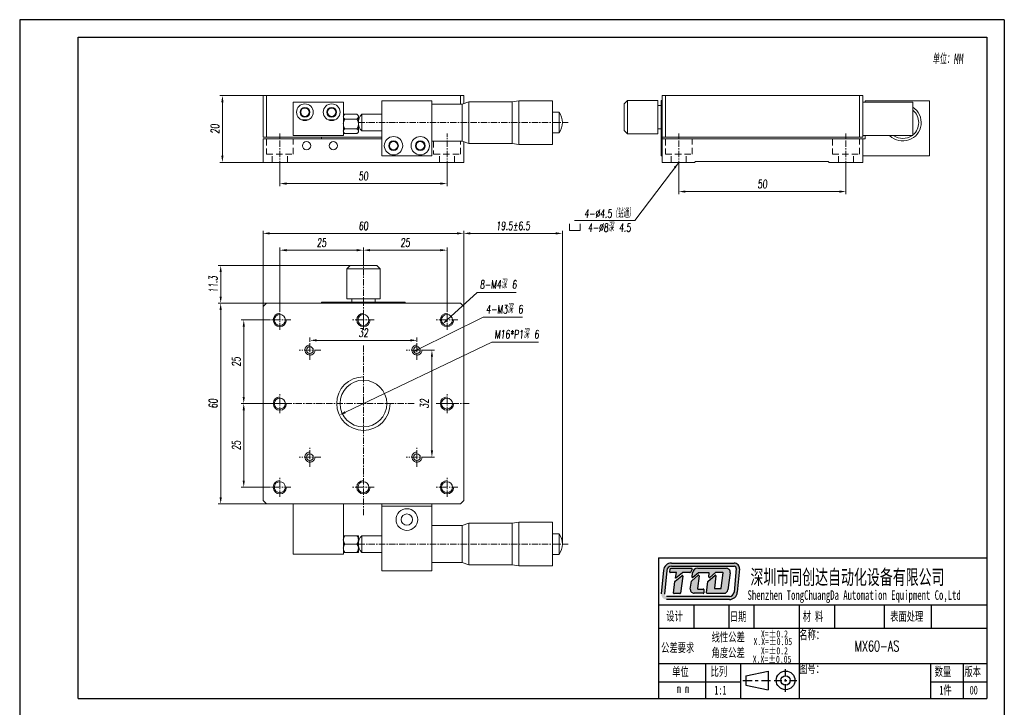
# Model space of a CAD drawing. Header units: millimetres. Extents: x 14195 to 14489, y 235 to 651.
# Tile 4 of 4: x 14195 to 14489, y 445 to 651. Entities that reach past the tile are written whole.
import ezdxf

# ---------------------------------------------------------------- set-up
doc = ezdxf.new("R2010")
doc.units = ezdxf.units.MM
doc.header["$LTSCALE"] = 0.3
doc.linetypes.add('CENTERX2', pattern=[20.32, 12.7, -2.54, 2.54, -2.54])
doc.linetypes.add('DASHED', pattern=[19.05, 12.7, -6.35])
for name, color, linetype, lineweight in [('中心线', 5, 'CENTERX2', 13), ('剖面线', 50, 'Continuous', 13), ('外框', 7, 'Continuous', 30), ('文字', 3, 'Continuous', 13), ('标注', 1, 'Continuous', 18), ('虚线', 6, 'DASHED', 13), ('螺纹线', 3, 'Continuous', 13), ('轮廓线', 7, 'Continuous', 20)]:
    doc.layers.add(name, color=color, linetype=linetype, lineweight=lineweight)
doc.styles.add('SLDTEXTSTYLE2', font='txt')
doc.styles.get("Standard").update_dxf_attribs({"font": 'txt.shx', "width": 0.67, "oblique": 5, "bigfont": 'gbcbig.shx'})
doc.dimstyles.new('1', dxfattribs={"dimtxt": 2.5, "dimasz": 2, "dimexe": 0.8, "dimexo": 0, "dimgap": 1, "dimtad": 1, "dimdec": 1, "dimdsep": 46, "dimtxsty": 'Standard', "dimcen": 0, "dimclrd": 256, "dimclre": 256, "dimclrt": 256, "dimadec": 0, "dimazin": 0, "dimtfac": 1, "dimtdec": 1, "dimtmove": 0, "dimatfit": 3, "dimfxl": 0, "dimtzin": 0, "dimlwd": -1, "dimlwe": -1, "dimarcsym": 0})
doc.dimstyles.new('1$3', dxfattribs={"dimtxt": 2.5, "dimasz": 2, "dimexe": 0.8, "dimexo": 0, "dimgap": 1, "dimtad": 1, "dimtih": 1, "dimtoh": 1, "dimdec": 1, "dimdsep": 46, "dimtxsty": 'Standard', "dimcen": 0, "dimclrd": 256, "dimclre": 256, "dimclrt": 256, "dimadec": 0, "dimazin": 0, "dimtfac": 1, "dimtdec": 1, "dimtmove": 0, "dimatfit": 3, "dimfxl": 0, "dimtzin": 0, "dimlwd": -1, "dimlwe": -1, "dimarcsym": 0})

# ---------------------------------------------------------------- blocks, each defined once
blk = doc.blocks.new('Y')
at = {"lineweight": 30}
for p, q in [((-4136.76, 2009.27), (-3862.74, 2009.27)), ((-4154.44, 2003.97), (-3857.44, 2003.97)), ((-4154.44, 2003.97), (-3857.44, 2003.97))]:
    blk.add_line(p, q, dxfattribs=at)
for points in [[(-3857.44, 2213.99), (-4154.44, 2213.99), (-4154.44, 2003.97)], [(-4136.76, 2009.27), (-4136.76, 2208.69), (-3862.74, 2208.69)]]:
    blk.add_lwpolyline(points, dxfattribs=at)
blk = doc.blocks.new('W')
at = {"lineweight": 30}
for p, q in [((-3857.44, 2213.99), (-3857.44, 2003.97)), ((-3857.44, 2213.99), (-3857.44, 2003.97)), ((-3862.74, 2208.69), (-3862.74, 2009.27))]:
    blk.add_line(p, q, dxfattribs=at)
blk.add_blockref('Y', (0, 0))
blk = doc.blocks.new('2')
at = {"layer": '标注', "ltscale": 0.3}
for p, q in [((-5.625, 6.75), (-5.625, 0)), ((-5.625, 0), (3.375, 0)), ((-5.625, 0), (5.625, 0)), ((5.625, 0), (5.625, 6.75))]:
    blk.add_line(p, q, dxfattribs=at)
blk = doc.blocks.new('*D138')
at = {"layer": 'Defpoints', "color": 0, "ltscale": 0.3}
for p in [(14267.67, 628.29), (14255.49, 608.29), (14267.67, 608.29)]:
    blk.add_point(p, dxfattribs=at)
at = {"layer": '标注', "ltscale": 0.3}
for p, q in [((14267.67, 628.29), (14254.69, 628.29)), ((14255.49, 626.29), (14255.49, 610.29)), ((14267.67, 608.29), (14254.69, 608.29))]:
    blk.add_line(p, q, dxfattribs=at)
for points in [[(14255.16, 626.29), (14255.83, 626.29), (14255.49, 628.29)], [(14255.16, 610.29), (14255.83, 610.29), (14255.49, 608.29)]]:
    blk.add_solid(points, dxfattribs=at)
at = {"layer": '标注', "ltscale": 0.3, "insert": (14253.24, 618.29), "char_height": 2.5, "attachment_point": 5, "rotation": 90}
blk.add_mtext('20', dxfattribs=at)
blk = doc.blocks.new('*D140')
at = {"layer": 'Defpoints', "color": 0, "ltscale": 0.3}
for p in [(14267.67, 536.18), (14261.88, 511.18), (14269.41, 511.18)]:
    blk.add_point(p, dxfattribs=at)
at = {"layer": '标注', "ltscale": 0.3}
for p, q in [((14267.67, 536.18), (14261.08, 536.18)), ((14261.88, 534.18), (14261.88, 513.18)), ((14269.41, 511.18), (14261.08, 511.18))]:
    blk.add_line(p, q, dxfattribs=at)
for points in [[(14261.55, 534.18), (14262.21, 534.18), (14261.88, 536.18)], [(14261.55, 513.18), (14262.21, 513.18), (14261.88, 511.18)]]:
    blk.add_solid(points, dxfattribs=at)
at = {"layer": '标注', "ltscale": 0.3, "insert": (14259.63, 523.68), "char_height": 2.5, "attachment_point": 5, "rotation": 90}
blk.add_mtext('25', dxfattribs=at)
blk = doc.blocks.new('*D144')
at = {"layer": 'Defpoints', "color": 0, "ltscale": 0.3}
for p in [(14316.93, 552.18), (14316.93, 520.18), (14318.15, 520.18)]:
    blk.add_point(p, dxfattribs=at)
at = {"layer": '标注', "ltscale": 0.3}
for p, q in [((14316.93, 552.18), (14318.95, 552.18)), ((14318.15, 550.18), (14318.15, 522.18)), ((14316.93, 520.18), (14318.95, 520.18))]:
    blk.add_line(p, q, dxfattribs=at)
for points in [[(14317.82, 550.18), (14318.48, 550.18), (14318.15, 552.18)], [(14317.82, 522.18), (14318.48, 522.18), (14318.15, 520.18)]]:
    blk.add_solid(points, dxfattribs=at)
at = {"layer": '标注', "ltscale": 0.3, "insert": (14315.9, 536.18), "char_height": 2.5, "attachment_point": 5, "rotation": 90}
blk.add_mtext('32', dxfattribs=at)
blk = doc.blocks.new('*D145')
at = {"layer": 'Defpoints', "color": 0, "ltscale": 0.3}
for p in [(14281.67, 555.09), (14313.67, 555.09), (14313.67, 555.09)]:
    blk.add_point(p, dxfattribs=at)
at = {"layer": '标注', "ltscale": 0.3}
for p, q in [((14281.67, 555.09), (14281.67, 555.89)), ((14283.67, 555.09), (14311.67, 555.09)), ((14313.67, 555.09), (14313.67, 555.89))]:
    blk.add_line(p, q, dxfattribs=at)
for points in [[(14283.67, 555.42), (14283.67, 554.76), (14281.67, 555.09)], [(14311.67, 555.42), (14311.67, 554.76), (14313.67, 555.09)]]:
    blk.add_solid(points, dxfattribs=at)
at = {"layer": '标注', "ltscale": 0.3, "insert": (14297.67, 557.34), "char_height": 2.5, "attachment_point": 5}
blk.add_mtext('32', dxfattribs=at)
blk = doc.blocks.new('*D146')
at = {"layer": 'Defpoints', "color": 0, "ltscale": 0.3}
for p in [(14269.41, 561.18), (14261.88, 536.18), (14269.41, 536.18)]:
    blk.add_point(p, dxfattribs=at)
at = {"layer": '标注', "ltscale": 0.3}
for p, q in [((14269.41, 561.18), (14261.08, 561.18)), ((14261.88, 559.18), (14261.88, 538.18)), ((14269.41, 536.18), (14261.08, 536.18))]:
    blk.add_line(p, q, dxfattribs=at)
for points in [[(14261.55, 559.18), (14262.21, 559.18), (14261.88, 561.18)], [(14261.55, 538.18), (14262.21, 538.18), (14261.88, 536.18)]]:
    blk.add_solid(points, dxfattribs=at)
at = {"layer": '标注', "ltscale": 0.3, "insert": (14259.63, 548.68), "char_height": 2.5, "attachment_point": 5, "rotation": 90}
blk.add_mtext('25', dxfattribs=at)
blk = doc.blocks.new('*D147')
at = {"layer": 'Defpoints', "color": 0, "ltscale": 0.3}
for p in [(14268.67, 566.18), (14254.98, 506.18), (14268.67, 506.18)]:
    blk.add_point(p, dxfattribs=at)
at = {"layer": '标注', "ltscale": 0.3}
for p, q in [((14268.67, 566.18), (14254.18, 566.18)), ((14254.98, 564.18), (14254.98, 508.18)), ((14268.67, 506.18), (14254.18, 506.18))]:
    blk.add_line(p, q, dxfattribs=at)
for points in [[(14254.65, 564.18), (14255.31, 564.18), (14254.98, 566.18)], [(14254.65, 508.18), (14255.31, 508.18), (14254.98, 506.18)]]:
    blk.add_solid(points, dxfattribs=at)
at = {"layer": '标注', "ltscale": 0.3, "insert": (14252.73, 536.18), "char_height": 2.5, "attachment_point": 5, "rotation": 90}
blk.add_mtext('60', dxfattribs=at)
blk = doc.blocks.new('*D149')
at = {"layer": 'Defpoints', "color": 0, "ltscale": 0.3}
for p in [(14293.67, 577.48), (14254.98, 566.18), (14268.67, 566.18)]:
    blk.add_point(p, dxfattribs=at)
at = {"layer": '标注', "ltscale": 0.3}
for p, q in [((14293.67, 577.48), (14254.18, 577.48)), ((14254.98, 575.48), (14254.98, 568.18)), ((14268.67, 566.18), (14254.18, 566.18))]:
    blk.add_line(p, q, dxfattribs=at)
for points in [[(14254.65, 575.48), (14255.31, 575.48), (14254.98, 577.48)], [(14254.65, 568.18), (14255.31, 568.18), (14254.98, 566.18)]]:
    blk.add_solid(points, dxfattribs=at)
at = {"layer": '标注', "ltscale": 0.3, "insert": (14252.73, 571.83), "char_height": 2.5, "attachment_point": 5, "rotation": 90}
blk.add_mtext('11.3', dxfattribs=at)
blk = doc.blocks.new('*D150')
at = {"layer": 'Defpoints', "color": 0, "ltscale": 0.3}
for p in [(14324.14, 562.53), (14321.2, 559.83)]:
    blk.add_point(p, dxfattribs=at)
at = {"layer": '标注', "ltscale": 0.3}
for p, q in [((14331.64, 569.43), (14322.67, 561.18)), ((14343.39, 569.43), (14331.64, 569.43))]:
    blk.add_line(p, q, dxfattribs=at)
blk.add_solid([(14322.45, 561.43), (14322.9, 560.93), (14321.2, 559.83)], dxfattribs=at)
at = {"layer": '标注', "ltscale": 0.3, "insert": (14338.01, 571.78), "char_height": 2.5, "attachment_point": 5}
blk.add_mtext('8-M4深 6', dxfattribs=at)
blk = doc.blocks.new('*D152')
at = {"layer": 'Defpoints', "color": 0, "ltscale": 0.3}
for p in [(14304.89, 539.63), (14290.46, 532.73)]:
    blk.add_point(p, dxfattribs=at)
at = {"layer": '标注', "ltscale": 0.3}
for p, q in [((14336.03, 554.54), (14292.26, 533.59)), ((14350.05, 554.54), (14336.03, 554.54))]:
    blk.add_line(p, q, dxfattribs=at)
blk.add_solid([(14292.12, 533.89), (14292.4, 533.29), (14290.46, 532.73)], dxfattribs=at)
at = {"layer": '标注', "ltscale": 0.3, "insert": (14343.54, 556.89), "char_height": 2.5, "attachment_point": 5}
blk.add_mtext('M16*P1深 6', dxfattribs=at)
blk = doc.blocks.new('*D153')
at = {"layer": 'Defpoints', "color": 0, "ltscale": 0.3}
for p in [(14312.33, 551.51), (14315.02, 552.85)]:
    blk.add_point(p, dxfattribs=at)
at = {"layer": '标注', "ltscale": 0.3}
for p, q in [((14333.5, 562.04), (14314.12, 552.4)), ((14345.21, 562.04), (14333.5, 562.04))]:
    blk.add_line(p, q, dxfattribs=at)
blk.add_solid([(14313.97, 552.7), (14314.26, 552.1), (14312.33, 551.51)], dxfattribs=at)
at = {"layer": '标注', "ltscale": 0.3, "insert": (14339.86, 564.38), "char_height": 2.5, "attachment_point": 5}
blk.add_mtext('4-M3深 6', dxfattribs=at)
blk = doc.blocks.new('*D158')
at = {"layer": 'Defpoints', "color": 0, "ltscale": 0.3}
for p in [(14272.67, 606.83), (14322.67, 606.83), (14322.67, 601.96)]:
    blk.add_point(p, dxfattribs=at)
at = {"layer": '标注', "ltscale": 0.3}
for p, q in [((14272.67, 606.83), (14272.67, 601.16)), ((14322.67, 606.83), (14322.67, 601.16)), ((14274.67, 601.96), (14320.67, 601.96))]:
    blk.add_line(p, q, dxfattribs=at)
for points in [[(14274.67, 602.3), (14274.67, 601.63), (14272.67, 601.96)], [(14320.67, 602.3), (14320.67, 601.63), (14322.67, 601.96)]]:
    blk.add_solid(points, dxfattribs=at)
at = {"layer": '标注', "ltscale": 0.3, "insert": (14297.67, 604.21), "char_height": 2.5, "attachment_point": 5}
blk.add_mtext('50', dxfattribs=at)
blk = doc.blocks.new('*D160')
at = {"layer": 'Defpoints', "color": 0, "ltscale": 0.3}
for p in [(14297.67, 582.05), (14297.67, 579.47), (14272.67, 564.09)]:
    blk.add_point(p, dxfattribs=at)
at = {"layer": '标注', "ltscale": 0.3}
for p, q in [((14272.67, 564.09), (14272.67, 582.85)), ((14274.67, 582.05), (14295.67, 582.05)), ((14297.67, 579.47), (14297.67, 582.85))]:
    blk.add_line(p, q, dxfattribs=at)
for points in [[(14274.67, 582.38), (14274.67, 581.71), (14272.67, 582.05)], [(14295.67, 582.38), (14295.67, 581.71), (14297.67, 582.05)]]:
    blk.add_solid(points, dxfattribs=at)
at = {"layer": '标注', "ltscale": 0.3, "insert": (14285.17, 584.3), "char_height": 2.5, "attachment_point": 5}
blk.add_mtext('25', dxfattribs=at)
blk = doc.blocks.new('*D161')
at = {"layer": 'Defpoints', "color": 0, "ltscale": 0.3}
for p in [(14297.67, 582.05), (14297.67, 579.47), (14322.67, 564.09)]:
    blk.add_point(p, dxfattribs=at)
at = {"layer": '标注', "ltscale": 0.3}
for p, q in [((14297.67, 579.47), (14297.67, 582.85)), ((14320.67, 582.05), (14299.67, 582.05)), ((14322.67, 564.09), (14322.67, 582.85))]:
    blk.add_line(p, q, dxfattribs=at)
for points in [[(14299.67, 582.38), (14299.67, 581.71), (14297.67, 582.05)], [(14320.67, 582.38), (14320.67, 581.71), (14322.67, 582.05)]]:
    blk.add_solid(points, dxfattribs=at)
at = {"layer": '标注', "ltscale": 0.3, "insert": (14310.17, 584.3), "char_height": 2.5, "attachment_point": 5}
blk.add_mtext('25', dxfattribs=at)
blk = doc.blocks.new('*D162')
at = {"layer": 'Defpoints', "color": 0, "ltscale": 0.3}
for p in [(14327.67, 587.07), (14267.67, 565.18), (14327.67, 565.18)]:
    blk.add_point(p, dxfattribs=at)
at = {"layer": '标注', "ltscale": 0.3}
for p, q in [((14267.67, 565.18), (14267.67, 587.87)), ((14269.67, 587.07), (14325.67, 587.07)), ((14327.67, 565.18), (14327.67, 587.87))]:
    blk.add_line(p, q, dxfattribs=at)
for points in [[(14269.67, 587.4), (14269.67, 586.73), (14267.67, 587.07)], [(14325.67, 587.4), (14325.67, 586.73), (14327.67, 587.07)]]:
    blk.add_solid(points, dxfattribs=at)
at = {"layer": '标注', "ltscale": 0.3, "insert": (14297.67, 589.32), "char_height": 2.5, "attachment_point": 5}
blk.add_mtext('60', dxfattribs=at)
blk = doc.blocks.new('*D163')
at = {"layer": 'Defpoints', "color": 0, "ltscale": 0.3}
for p in [(14391.98, 606.83), (14441.98, 606.83), (14441.98, 599.57)]:
    blk.add_point(p, dxfattribs=at)
at = {"layer": '标注', "ltscale": 0.3}
for p, q in [((14391.98, 606.83), (14391.98, 598.77)), ((14441.98, 606.83), (14441.98, 598.77)), ((14393.98, 599.57), (14439.98, 599.57))]:
    blk.add_line(p, q, dxfattribs=at)
for points in [[(14393.98, 599.9), (14393.98, 599.23), (14391.98, 599.57)], [(14439.98, 599.9), (14439.98, 599.23), (14441.98, 599.57)]]:
    blk.add_solid(points, dxfattribs=at)
at = {"layer": '标注', "ltscale": 0.3, "insert": (14416.98, 601.82), "char_height": 2.5, "attachment_point": 5}
blk.add_mtext('50', dxfattribs=at)
blk = doc.blocks.new('*D131')
at = {"layer": 'Defpoints', "color": 0, "ltscale": 0.3}
for p in [(14357.17, 587.07), (14327.67, 565.18), (14357.17, 494.18)]:
    blk.add_point(p, dxfattribs=at)
at = {"layer": '剖面线', "ltscale": 0.3}
for p, q in [((14327.67, 565.18), (14327.67, 587.87)), ((14329.67, 587.07), (14355.17, 587.07)), ((14357.17, 494.18), (14357.17, 587.87))]:
    blk.add_line(p, q, dxfattribs=at)
for points in [[(14329.67, 587.4), (14329.67, 586.73), (14327.67, 587.07)], [(14355.17, 587.4), (14355.17, 586.73), (14357.17, 587.07)]]:
    blk.add_solid(points, dxfattribs=at)
at = {"layer": '剖面线', "ltscale": 0.3, "insert": (14342.42, 589.32), "char_height": 2.5, "attachment_point": 5}
blk.add_mtext('19.5%%p6.5', dxfattribs=at)

msp = doc.modelspace()

# ---------------------------------------------------------------- hatches: boundary and pattern name
at = {"layer": '外框'}
h = msp.add_hatch(color=256, dxfattribs=at)
h.dxf.hatch_style = 1
h.paths.add_polyline_path([(14408.54, 488.5), (14389.78, 488.5, 0.38719), (14387.41, 486.34), (14386.76, 479.33, 0.441763), (14388.34, 477.59), (14407.11, 477.59, 0.387627), (14409.47, 479.75), (14410.12, 486.77, 0.441309)])
h.paths.add_polyline_path([(14408.54, 487.55, -0.441309), (14409.17, 486.85), (14408.53, 479.84, -0.387627), (14407.11, 478.54), (14388.34, 478.54, -0.441763), (14387.71, 479.24), (14388.36, 486.25, -0.38719), (14389.78, 487.55)], flags=16)
h.paths.add_polyline_path([(14395.85, 486.93, -0.569256), (14395.99, 486.7), (14395.46, 485.72, -0.275159), (14395.32, 485.64), (14393.18, 485.64, 0.178549), (14393.07, 485.6), (14391.13, 483.94), (14391, 483.94), (14391.31, 485.64), (14389.42, 485.64, -0.45517), (14389.27, 485.82), (14389.4, 486.78, -0.3737), (14389.56, 486.92)], flags=0)
h.paths.add_polyline_path([(14392.91, 484.72, -0.672884), (14393.17, 484.58), (14392.48, 479.49, -0.375428), (14392.32, 479.35), (14390.59, 479.35, -0.44516), (14390.43, 479.53), (14390.79, 483, -0.203266), (14390.85, 483.11)], flags=0)
h.paths.add_polyline_path([(14397.67, 486.94), (14406.16, 486.94, -0.453547), (14407.34, 485.59), (14406.66, 480.48, -0.375944), (14405.48, 479.45), (14400.45, 479.45, -0.443757), (14400.29, 479.62), (14400.63, 483.01), (14402.81, 484.86, -0.678155), (14403.07, 484.72), (14402.66, 481.03, 0.446434), (14402.82, 480.85), (14404.51, 480.85, 0.378328), (14404.66, 480.99), (14405.23, 485.53, 0.451033), (14405.07, 485.71), (14403.09, 485.71, 0.173657), (14402.99, 485.67), (14401.23, 484.22, -0.663), (14400.97, 484.36), (14401.06, 485.45, 0.43882), (14400.9, 485.62), (14398.02, 485.62, 0.175395), (14397.92, 485.59), (14396.2, 484.16, -0.680756), (14395.94, 484.3), (14396.1, 485.55, -0.377926)], flags=0)
h.paths.add_polyline_path([(14395.85, 483.17), (14397.77, 484.85, -0.684184), (14398.03, 484.71), (14397.61, 480.88, 0.446288), (14397.77, 480.71), (14399.31, 480.71, -0.414214), (14399.47, 480.55), (14399.47, 479.6, -0.414214), (14399.31, 479.45), (14396.62, 479.45, -0.429482), (14395.43, 480.7), (14395.8, 483.07, -0.175829)], flags=0)
h.paths.add_polyline_path([(14395.99, 486.7, 0.569256), (14395.85, 486.93), (14389.56, 486.92, 0.3737), (14389.4, 486.78), (14389.27, 485.82, 0.45517), (14389.42, 485.64), (14391.31, 485.64), (14391, 483.94), (14391.13, 483.94), (14393.07, 485.6, -0.178549), (14393.18, 485.64), (14395.32, 485.64, 0.275159), (14395.46, 485.72)], flags=0)
h.paths.add_polyline_path([(14393.17, 484.58, 0.672884), (14392.91, 484.72), (14390.85, 483.11, 0.203266), (14390.79, 483), (14390.43, 479.53, 0.44516), (14390.59, 479.35), (14392.32, 479.35, 0.375428), (14392.48, 479.49)], flags=0)
h.paths.add_polyline_path([(14398.03, 484.71, 0.684184), (14397.77, 484.85), (14395.85, 483.17, 0.175829), (14395.8, 483.07), (14395.43, 480.7, 0.429482), (14396.62, 479.45), (14399.31, 479.45, 0.414214), (14399.47, 479.6), (14399.47, 480.55, 0.414214), (14399.31, 480.71), (14397.77, 480.71, -0.446288), (14397.61, 480.88)], flags=0)
h.paths.add_polyline_path([(14406.16, 486.94), (14397.67, 486.94, 0.377926), (14396.1, 485.55), (14395.94, 484.3, 0.680756), (14396.2, 484.16), (14397.92, 485.59, -0.175395), (14398.02, 485.62), (14400.9, 485.62, -0.43882), (14401.06, 485.45), (14400.97, 484.36, 0.663), (14401.23, 484.22), (14402.99, 485.67, -0.173657), (14403.09, 485.71), (14405.07, 485.71, -0.451033), (14405.23, 485.53), (14404.66, 480.99, -0.378328), (14404.51, 480.85), (14402.82, 480.85, -0.446434), (14402.66, 481.03), (14403.07, 484.72, 0.678155), (14402.81, 484.86), (14400.63, 483.01), (14400.29, 479.62, 0.443757), (14400.45, 479.45), (14405.48, 479.45, 0.375944), (14406.66, 480.48), (14407.34, 485.59, 0.453547)], flags=0)
h = msp.add_hatch(color=256, dxfattribs=at)
h.dxf.hatch_style = 1
h.paths.add_polyline_path([(14395.99, 486.7, 0.569256), (14395.85, 486.93), (14389.56, 486.92, 0.3737), (14389.4, 486.78), (14389.27, 485.82, 0.45517), (14389.42, 485.64), (14391.31, 485.64), (14391, 483.94), (14391.13, 483.94), (14393.07, 485.6, -0.178549), (14393.18, 485.64), (14395.32, 485.64, 0.275159), (14395.46, 485.72)])
h.paths.add_polyline_path([(14393.17, 484.58, 0.672884), (14392.91, 484.72), (14390.85, 483.11, 0.203266), (14390.79, 483), (14390.43, 479.53, 0.44516), (14390.59, 479.35), (14392.32, 479.35, 0.375428), (14392.48, 479.49)])
h.paths.add_polyline_path([(14398.03, 484.71, 0.684184), (14397.77, 484.85), (14395.85, 483.17, 0.175829), (14395.8, 483.07), (14395.43, 480.7, 0.429482), (14396.62, 479.45), (14399.31, 479.45, 0.414214), (14399.47, 479.6), (14399.47, 480.55, 0.414214), (14399.31, 480.71), (14397.77, 480.71, -0.446288), (14397.61, 480.88)])
h.paths.add_polyline_path([(14406.16, 486.94), (14397.67, 486.94, 0.377926), (14396.1, 485.55), (14395.94, 484.3, 0.680756), (14396.2, 484.16), (14397.92, 485.59, -0.175395), (14398.02, 485.62), (14400.9, 485.62, -0.43882), (14401.06, 485.45), (14400.97, 484.36, 0.663), (14401.23, 484.22), (14402.99, 485.67, -0.173657), (14403.09, 485.71), (14405.07, 485.71, -0.451033), (14405.23, 485.53), (14404.66, 480.99, -0.378328), (14404.51, 480.85), (14402.82, 480.85, -0.446434), (14402.66, 481.03), (14403.07, 484.72, 0.678155), (14402.81, 484.86), (14400.63, 483.01), (14400.29, 479.62, 0.443757), (14400.45, 479.45), (14405.48, 479.45, 0.375944), (14406.66, 480.48), (14407.34, 485.59, 0.453547)])

# ---------------------------------------------------------------- linework, layer by layer
at = {"layer": '中心线', "ltscale": 0.5}
for p, q in [((14296.17, 620.19), (14358.9, 620.19)), ((14272.67, 606.83), (14272.67, 616.95)), ((14322.67, 606.83), (14322.67, 616.95)), ((14391.98, 606.83), (14391.98, 616.95)), ((14441.98, 606.83), (14441.98, 616.95)), ((14297.67, 579.47), (14297.67, 559.18)), ((14272.67, 558.27), (14272.67, 564.09)), ((14297.67, 558.27), (14297.67, 564.09)), ((14322.67, 558.27), (14322.67, 564.09)), ((14275.93, 561.18), (14269.41, 561.18)), ((14300.93, 561.18), (14294.41, 561.18)), ((14325.93, 561.18), (14319.41, 561.18)), ((14281.67, 549.27), (14281.67, 555.09)), ((14313.67, 549.27), (14313.67, 555.09)), ((14284.93, 552.18), (14278.41, 552.18)), ((14297.67, 553.5), (14297.67, 502.81)), ((14316.93, 552.18), (14310.41, 552.18)), ((14272.67, 533.27), (14272.67, 539.09)), ((14322.67, 533.27), (14322.67, 539.09)), ((14312.82, 536.18), (14265.98, 536.18)), ((14275.93, 536.18), (14269.41, 536.18)), ((14329.28, 536.18), (14319.41, 536.18)), ((14325.93, 536.18), (14319.41, 536.18)), ((14281.67, 517.27), (14281.67, 523.09)), ((14313.67, 517.27), (14313.67, 523.09)), ((14284.93, 520.18), (14278.41, 520.18)), ((14316.93, 520.18), (14310.41, 520.18)), ((14272.67, 508.27), (14272.67, 514.09)), ((14322.67, 508.27), (14322.67, 514.09)), ((14275.93, 511.18), (14269.41, 511.18)), ((14300.93, 511.18), (14294.41, 511.18)), ((14325.93, 511.18), (14319.41, 511.18)), ((14296.17, 494.18), (14358.9, 494.18))]:
    msp.add_line(p, q, dxfattribs=at)
at = {"layer": '外框', "lineweight": 30}
for p, q in [((14385.92, 490.06), (14484.07, 490.06)), ((14385.92, 490.06), (14385.92, 448)), ((14387.41, 486.34), (14386.76, 479.33)), ((14388.36, 486.25), (14387.71, 479.24)), ((14389.27, 485.82), (14389.4, 486.78)), ((14396.49, 476.04), (14396.49, 469.03)), ((14406.95, 476.04), (14406.95, 469.03)), ((14414.43, 476.04), (14414.43, 469.03)), ((14427.98, 476.04), (14427.98, 448)), ((14438.58, 476.04), (14438.58, 469.03)), ((14453.37, 476.04), (14453.37, 469.03)), ((14467.42, 476.04), (14467.42, 469.03)), ((14385.92, 469.03), (14484.07, 469.03)), ((14385.92, 458.51), (14484.07, 458.51)), ((14399.94, 458.51), (14399.94, 448)), ((14410.46, 458.51), (14410.46, 448)), ((14423.93, 454.55), (14423.93, 456.8)), ((14467.25, 458.51), (14467.25, 448)), ((14477.06, 458.51), (14477.06, 448)), ((14412.01, 454.82), (14418.73, 456.22)), ((14412.01, 454.82), (14412.01, 452.02)), ((14418.73, 456.22), (14418.73, 450.62)), ((14423.93, 453.04), (14423.93, 453.8)), ((14385.92, 452.95), (14410.46, 452.95)), ((14411.14, 453.42), (14413.9, 453.42)), ((14412.01, 452.02), (14418.73, 450.62)), ((14414.83, 453.42), (14415.75, 453.42)), ((14416.67, 453.42), (14419.43, 453.42)), ((14420.55, 453.42), (14422.8, 453.42)), ((14423.55, 453.42), (14424.31, 453.42)), ((14423.93, 450.03), (14423.93, 452.29)), ((14425.06, 453.42), (14427.32, 453.42)), ((14467.25, 452.95), (14484.07, 452.95))]:
    msp.add_line(p, q, dxfattribs=at)
at = {"layer": '外框'}
for p, q in [((14389.56, 486.92), (14395.85, 486.93)), ((14389.78, 488.5), (14408.54, 488.5)), ((14389.78, 487.55), (14408.54, 487.55)), ((14395.99, 486.7), (14395.46, 485.72)), ((14397.67, 486.94), (14406.16, 486.94)), ((14409.17, 486.85), (14408.53, 479.84)), ((14410.12, 486.77), (14409.47, 479.75)), ((14391.31, 485.64), (14389.42, 485.64)), ((14390.43, 479.53), (14390.79, 483)), ((14390.85, 483.11), (14392.91, 484.72)), ((14391, 483.94), (14391.31, 485.64)), ((14391.13, 483.94), (14391, 483.94)), ((14393.07, 485.6), (14391.13, 483.94)), ((14393.17, 484.58), (14392.48, 479.49)), ((14395.32, 485.64), (14393.18, 485.64)), ((14395.43, 480.7), (14395.8, 483.07)), ((14395.85, 483.17), (14397.77, 484.85)), ((14395.94, 484.3), (14396.1, 485.55)), ((14397.92, 485.59), (14396.2, 484.16)), ((14398.03, 484.71), (14397.61, 480.88)), ((14400.9, 485.62), (14398.02, 485.62)), ((14400.29, 479.62), (14400.63, 483.01)), ((14400.63, 483.01), (14402.81, 484.86)), ((14400.97, 484.36), (14401.06, 485.45)), ((14402.99, 485.67), (14401.23, 484.22)), ((14403.07, 484.72), (14402.66, 481.03)), ((14405.07, 485.71), (14403.09, 485.71)), ((14404.66, 480.99), (14405.23, 485.53)), ((14407.34, 485.59), (14406.66, 480.48)), ((14397.77, 480.71), (14399.31, 480.71)), ((14399.47, 480.55), (14399.47, 479.6)), ((14402.82, 480.85), (14404.51, 480.85)), ((14407.11, 478.54), (14388.34, 478.54)), ((14407.11, 477.59), (14388.34, 477.59)), ((14392.32, 479.35), (14390.59, 479.35)), ((14399.31, 479.45), (14396.62, 479.45)), ((14400.45, 479.45), (14405.48, 479.45)), ((14385.92, 476.04), (14484.07, 476.04))]:
    msp.add_line(p, q, dxfattribs=at)
at = {"layer": '外框', "lineweight": 30}
for radius in [2.8, 1.4]:
    msp.add_circle((14423.93, 453.42), radius, dxfattribs=at)
at = {"layer": '外框'}
for centre, radius, start, end in [((14389.78, 486.12), 2.38, 90, 174.6637), ((14389.78, 486.12), 1.43, 90, 174.6637), ((14395.85, 486.78), 0.159, 331.5389, 90.1428), ((14397.67, 485.35), 1.59, 90, 172.8115), ((14406.16, 485.75), 1.19, 352.4138, 90), ((14408.54, 486.91), 1.59, 354.7507, 90), ((14408.54, 486.91), 0.635, 354.7507, 90), ((14390.95, 482.99), 0.159, 128.0541, 174.0132), ((14393.01, 484.6), 0.159, 352.3102, 128.0541), ((14393.18, 485.48), 0.159, 90, 130.4936), ((14395.32, 485.8), 0.159, 270, 331.5389), ((14395.95, 483.05), 0.159, 131.3146, 171.2038), ((14396.1, 484.28), 0.159, 172.8115, 309.7928), ((14397.87, 484.73), 0.159, 353.7974, 131.3146), ((14398.02, 485.46), 0.159, 90, 129.7928), ((14400.9, 485.46), 0.159, 355.2286, 90), ((14401.13, 484.35), 0.159, 175.2286, 309.4062), ((14402.91, 484.74), 0.159, 353.7695, 130.3428), ((14403.09, 485.55), 0.159, 90, 129.4062), ((14405.07, 485.55), 0.159, 352.8922, 90), ((14396.62, 480.64), 1.19, 177.0294, 270), ((14397.77, 480.87), 0.159, 173.7974, 270), ((14399.31, 480.55), 0.159, 0, 90), ((14402.82, 481.01), 0.159, 173.7695, 270), ((14404.51, 481.01), 0.159, 270, 352.8922), ((14405.48, 480.64), 1.19, 270, 352.4138), ((14390.59, 479.51), 0.159, 174.0132, 270), ((14392.32, 479.51), 0.159, 270, 352.3102), ((14399.31, 479.6), 0.159, 270, 0), ((14400.45, 479.6), 0.159, 174.2816, 270), ((14407.11, 479.97), 1.43, 270, 354.7507), ((14407.11, 479.97), 2.38, 270, 354.7507)]:
    msp.add_arc(centre, radius, start, end, dxfattribs=at)
at = {"layer": '外框', "lineweight": 30}
for centre, start, end in [((14389.56, 486.76), 90.1428, 172.1056), ((14389.42, 485.8), 172.1056, 270)]:
    msp.add_arc(centre, 0.159, start, end, dxfattribs=at)
at = {"layer": '标注', "ltscale": 0.3}
msp.add_line((14378.79, 590.89), (14360.76, 590.89), dxfattribs=at)
at = {"layer": '虚线', "ltscale": 0.5}
for p, q in [((14268.67, 615.29), (14268.67, 610.79)), ((14276.67, 610.79), (14276.67, 615.29)), ((14318.67, 614.69), (14318.67, 610.79)), ((14326.67, 610.79), (14326.67, 614.69)), ((14387.98, 615.29), (14387.98, 610.79)), ((14395.98, 610.79), (14395.98, 615.29)), ((14437.98, 615.29), (14437.98, 610.79)), ((14445.98, 610.79), (14445.98, 615.29)), ((14268.67, 610.79), (14276.67, 610.79)), ((14270.42, 608.29), (14270.42, 610.79)), ((14274.92, 608.29), (14274.92, 610.79)), ((14318.67, 610.79), (14326.67, 610.79)), ((14320.42, 608.29), (14320.42, 610.79)), ((14324.92, 608.29), (14324.92, 610.79)), ((14387.98, 610.79), (14395.98, 610.79)), ((14389.73, 608.29), (14389.73, 610.79)), ((14394.23, 608.29), (14394.23, 610.79)), ((14437.98, 610.79), (14445.98, 610.79)), ((14439.73, 608.29), (14439.73, 610.79)), ((14444.23, 608.29), (14444.23, 610.79))]:
    msp.add_line(p, q, dxfattribs=at)
at = {"layer": '螺纹线', "ltscale": 0.3}
for centre in [(14272.67, 561.18), (14297.67, 561.18), (14322.67, 561.18), (14272.67, 536.18), (14322.67, 536.18), (14272.67, 511.18), (14297.67, 511.18), (14322.67, 511.18)]:
    msp.add_arc(centre, 2, 90, 0, dxfattribs=at)
at = {"layer": '螺纹线'}
for centre, radius, start, end in [((14281.67, 552.18), 1.5, 89.9072, 0.0928), ((14313.67, 552.18), 1.5, 89.9072, 0.0928), ((14297.67, 536.18), 8, 90, 0), ((14281.67, 520.18), 1.5, 89.9072, 0.0928), ((14313.67, 520.18), 1.5, 89.9072, 0.0928)]:
    msp.add_arc(centre, radius, start, end, dxfattribs=at)
at = {"layer": '轮廓线'}
for p, q in [((14267.67, 628.29), (14267.67, 615.79)), ((14267.67, 628.29), (14327.67, 628.29)), ((14268.67, 628.29), (14268.67, 615.79)), ((14326.67, 625.69), (14326.67, 628.29)), ((14327.67, 628.29), (14327.67, 625.88)), ((14386.98, 608.29), (14386.98, 628.29)), ((14386.98, 628.29), (14446.98, 628.29)), ((14387.98, 628.29), (14387.98, 615.79)), ((14445.98, 628.29), (14445.98, 615.79)), ((14446.98, 628.29), (14446.98, 615.79)), ((14276.67, 626.29), (14276.67, 616.29)), ((14276.67, 626.29), (14291.67, 626.29)), ((14291.67, 626.29), (14291.67, 616.29)), ((14303.17, 610.29), (14303.17, 626.69)), ((14303.17, 626.69), (14318.17, 626.69)), ((14318.17, 626.69), (14318.17, 610.29)), ((14318.17, 625.69), (14327.17, 625.69)), ((14327.17, 625.69), (14329.17, 626.44)), ((14327.17, 625.69), (14327.17, 614.69)), ((14329.17, 626.44), (14342.17, 626.44)), ((14329.17, 613.94), (14329.17, 626.44)), ((14342.17, 626.44), (14344.17, 626.69)), ((14342.17, 613.94), (14342.17, 626.44)), ((14344.17, 626.69), (14354.17, 626.69)), ((14344.17, 613.69), (14344.17, 626.69)), ((14354.17, 613.69), (14354.17, 626.69)), ((14375.68, 625.79), (14376.68, 626.79)), ((14375.68, 625.79), (14375.68, 617.79)), ((14376.68, 616.79), (14376.68, 626.79)), ((14376.68, 626.79), (14385.68, 626.79)), ((14385.68, 616.79), (14385.68, 626.79)), ((14386.68, 625.29), (14385.68, 625.29)), ((14386.68, 610.29), (14386.68, 626.79)), ((14386.98, 626.79), (14386.68, 626.79)), ((14386.98, 624.79), (14386.68, 624.79)), ((14446.98, 626.29), (14461.98, 626.29)), ((14466.98, 626.69), (14447.68, 626.69)), ((14447.68, 626.69), (14447.68, 626.29)), ((14461.98, 626.29), (14461.98, 616.29)), ((14466.98, 610.29), (14466.98, 626.69)), ((14295.74, 622.68), (14291.67, 622.68)), ((14296.2, 621.96), (14296.2, 617.63)), ((14297.17, 617.69), (14297.17, 622.69)), ((14297.17, 622.69), (14303.17, 622.69)), ((14354.17, 623.29), (14356.17, 623.29)), ((14356.17, 617.09), (14356.17, 623.29)), ((14281.25, 621.04), (14279.1, 621.04)), ((14289.25, 621.04), (14287.1, 621.04)), ((14291.67, 621.24), (14296.17, 621.24)), ((14267.67, 615.79), (14303.17, 615.79)), ((14276.67, 616.29), (14291.67, 616.29)), ((14285.17, 615.79), (14285.17, 615.29)), ((14291.67, 618.35), (14296.17, 618.35)), ((14291.67, 616.91), (14295.74, 616.91)), ((14297.17, 617.69), (14303.17, 617.69)), ((14354.17, 617.09), (14356.17, 617.09)), ((14376.68, 616.79), (14375.68, 617.79)), ((14385.68, 616.79), (14376.68, 616.79)), ((14385.68, 618.29), (14386.68, 618.29)), ((14386.98, 615.79), (14446.98, 615.79)), ((14461.98, 616.29), (14446.98, 616.29)), ((14447.68, 616.29), (14447.68, 615.29)), ((14267.67, 615.29), (14267.67, 608.29)), ((14267.67, 615.29), (14303.17, 615.29)), ((14318.17, 614.69), (14327.17, 614.69)), ((14327.17, 614.69), (14329.17, 613.94)), ((14327.67, 614.51), (14327.67, 608.29)), ((14329.17, 613.94), (14342.17, 613.94)), ((14342.17, 613.94), (14344.17, 613.69)), ((14344.17, 613.69), (14354.17, 613.69)), ((14386.98, 615.29), (14447.68, 615.29)), ((14446.98, 608.29), (14446.98, 615.29)), ((14318.17, 610.29), (14303.17, 610.29)), ((14386.98, 612.29), (14386.68, 612.29)), ((14386.98, 610.29), (14386.68, 610.29)), ((14446.98, 610.29), (14466.98, 610.29)), ((14267.67, 608.29), (14327.67, 608.29)), ((14386.98, 608.29), (14396.68, 608.29)), ((14396.98, 608.59), (14396.68, 608.29)), ((14396.98, 608.59), (14436.68, 608.59)), ((14436.98, 608.29), (14436.68, 608.59)), ((14436.98, 608.29), (14446.98, 608.29)), ((14293.67, 577.48), (14292.67, 576.48)), ((14301.67, 577.48), (14293.67, 577.48)), ((14301.67, 577.48), (14302.67, 576.48)), ((14292.67, 576.48), (14292.67, 567.48)), ((14292.67, 576.48), (14302.67, 576.48)), ((14302.67, 576.48), (14302.67, 567.48)), ((14267.67, 565.18), (14268.67, 566.18)), ((14326.67, 566.18), (14268.67, 566.18)), ((14285.17, 566.18), (14285.17, 566.48)), ((14285.17, 566.48), (14310.17, 566.48)), ((14287.17, 566.18), (14287.17, 566.48)), ((14292.67, 567.48), (14302.67, 567.48)), ((14294.17, 567.48), (14294.17, 566.48)), ((14301.17, 567.48), (14301.17, 566.48)), ((14308.17, 566.48), (14308.17, 566.18)), ((14310.17, 566.48), (14310.17, 566.18)), ((14326.67, 566.18), (14327.67, 565.18)), ((14267.67, 565.18), (14267.67, 507.18)), ((14327.67, 507.18), (14327.67, 565.18)), ((14268.67, 506.18), (14267.67, 507.18)), ((14327.67, 507.18), (14326.67, 506.18)), ((14327.67, 507.18), (14326.67, 506.18)), ((14268.67, 506.18), (14326.67, 506.18)), ((14276.67, 506.18), (14276.67, 491.18)), ((14291.67, 506.18), (14291.67, 491.18)), ((14303.17, 486.18), (14303.17, 506.18)), ((14303.17, 505.48), (14318.17, 505.48)), ((14318.17, 486.18), (14318.17, 506.18)), ((14344.17, 500.68), (14342.17, 500.43)), ((14354.17, 500.68), (14344.17, 500.68)), ((14344.17, 487.68), (14344.17, 500.68)), ((14354.17, 487.68), (14354.17, 500.68)), ((14327.17, 499.68), (14318.17, 499.68)), ((14327.17, 499.68), (14329.17, 500.43)), ((14327.17, 499.68), (14327.17, 488.68)), ((14329.17, 500.43), (14342.17, 500.43)), ((14329.17, 487.93), (14329.17, 500.43)), ((14342.17, 487.93), (14342.17, 500.43)), ((14291.67, 496.68), (14296.17, 496.68)), ((14295.71, 496.68), (14296.17, 496.68)), ((14296.17, 496.68), (14296.17, 491.68)), ((14303.17, 496.68), (14297.17, 496.68)), ((14297.17, 496.68), (14297.17, 491.68)), ((14354.17, 497.28), (14356.17, 497.28)), ((14356.17, 497.28), (14356.17, 491.08)), ((14296.17, 494.18), (14291.67, 494.18)), ((14276.67, 491.18), (14291.67, 491.18)), ((14291.67, 491.68), (14296.17, 491.68)), ((14295.71, 491.68), (14296.17, 491.68)), ((14297.17, 491.68), (14303.17, 491.68)), ((14356.17, 491.08), (14354.17, 491.08)), ((14303.17, 486.18), (14318.17, 486.18)), ((14318.17, 488.68), (14327.17, 488.68)), ((14329.17, 487.93), (14327.17, 488.68)), ((14342.17, 487.93), (14329.17, 487.93)), ((14342.17, 487.93), (14344.17, 487.68)), ((14344.17, 487.68), (14354.17, 487.68))]:
    msp.add_line(p, q, dxfattribs=at)
for centre, radius in [((14280.17, 623.29), 2.5), ((14280.17, 623.29), 1.45), ((14280.17, 623.29), 1.25), ((14288.17, 623.29), 2.5), ((14288.17, 623.29), 1.45), ((14288.17, 623.29), 1.25), ((14306.67, 613.29), 2.75), ((14314.67, 613.29), 2.75), ((14280.67, 613.29), 1.25), ((14288.67, 613.29), 1.25), ((14306.67, 613.29), 1.45), ((14306.67, 613.29), 1.25), ((14314.67, 613.29), 1.45), ((14314.67, 613.29), 1.25), ((14272.67, 561.18), 1.65), ((14297.67, 561.18), 1.65), ((14322.67, 561.18), 1.65), ((14281.67, 552.18), 1), ((14313.67, 552.18), 1), ((14297.67, 536.18), 7), ((14272.67, 536.18), 1.65), ((14322.67, 536.18), 1.65), ((14281.67, 520.18), 1), ((14313.67, 520.18), 1), ((14272.67, 511.18), 1.65), ((14297.67, 511.18), 1.65), ((14322.67, 511.18), 1.65), ((14310.67, 501.48), 3.25), ((14310.67, 501.48), 1.7)]:
    msp.add_circle(centre, radius, dxfattribs=at)
for centre, radius, start, end in [((14458.98, 620.19), 5.5, 225.3292, 56.8757), ((14299.8, 620.19), 3.62, 136.3972, 223.6028), ((14351.87, 620.19), 5.3, 324.2426, 35.7574), ((14458.98, 620.19), 4.75, 309.2201, 50.7757), ((14293.71, 619.79), 2.49, 324.5568, 35.4432), ((14458.98, 620.19), 4.75, 235.3975, 304.541), ((14299.8, 494.18), 3.62, 136.3972, 223.6028), ((14351.87, 494.18), 5.3, 324.2426, 35.7574)]:
    msp.add_arc(centre, radius, start, end, dxfattribs=at)
for points, knots in [([(14292.12, 621.24), (14292.06, 621.28), (14291.95, 621.37), (14291.81, 621.51), (14291.72, 621.66), (14291.67, 621.81), (14291.65, 621.97), (14291.67, 622.12), (14291.73, 622.27), (14291.82, 622.41), (14291.95, 622.55), (14292.06, 622.64), (14292.12, 622.68)], [0, 0, 0, 0, 0.127163, 0.234557, 0.330143, 0.419051, 0.504093, 0.58935, 0.677559, 0.771353, 0.87712, 1, 1, 1, 1]), ([(14295.74, 621.24), (14295.81, 621.29), (14295.94, 621.39), (14296.09, 621.57), (14296.18, 621.76), (14296.21, 621.96), (14296.18, 622.16), (14296.09, 622.35), (14295.94, 622.53), (14295.81, 622.63), (14295.74, 622.68)], [0, 0, 0, 0, 0.145219, 0.274485, 0.390905, 0.500003, 0.609101, 0.72552, 0.854784, 1, 1, 1, 1]), ([(14292.12, 618.35), (14292.05, 618.44), (14291.94, 618.62), (14291.81, 618.91), (14291.72, 619.21), (14291.67, 619.51), (14291.65, 619.81), (14291.67, 620.11), (14291.73, 620.4), (14291.82, 620.69), (14291.94, 620.97), (14292.06, 621.15), (14292.12, 621.24)], [0, 0, 0, 0, 0.10884, 0.210107, 0.308569, 0.406902, 0.50474, 0.602614, 0.699627, 0.795745, 0.895063, 1, 1, 1, 1]), ([(14292.12, 616.91), (14292.06, 616.95), (14291.95, 617.04), (14291.81, 617.18), (14291.72, 617.33), (14291.67, 617.48), (14291.65, 617.64), (14291.67, 617.79), (14291.73, 617.94), (14291.82, 618.08), (14291.95, 618.22), (14292.06, 618.31), (14292.12, 618.35)], [0, 0, 0, 0, 0.12723, 0.234572, 0.3301, 0.419039, 0.504082, 0.589332, 0.677518, 0.771378, 0.877178, 1, 1, 1, 1]), ([(14295.74, 616.91), (14295.81, 616.96), (14295.94, 617.06), (14296.09, 617.24), (14296.18, 617.43), (14296.21, 617.63), (14296.18, 617.83), (14296.09, 618.02), (14295.94, 618.2), (14295.81, 618.3), (14295.74, 618.35)], [0, 0, 0, 0, 0.145219, 0.274485, 0.390905, 0.500003, 0.609101, 0.72552, 0.854784, 1, 1, 1, 1]), ([(14292.12, 494.18), (14292.05, 494.26), (14291.94, 494.42), (14291.81, 494.67), (14291.72, 494.92), (14291.67, 495.18), (14291.65, 495.44), (14291.67, 495.7), (14291.73, 495.96), (14291.82, 496.21), (14291.95, 496.45), (14292.06, 496.6), (14292.12, 496.68)], [0, 0, 0, 0, 0.111552, 0.213651, 0.311643, 0.408608, 0.50465, 0.60075, 0.696486, 0.792195, 0.892382, 1, 1, 1, 1]), ([(14292.12, 496.68), (14292.06, 496.68), (14291.96, 496.68), (14291.83, 496.68), (14291.73, 496.68), (14291.69, 496.68), (14291.65, 496.68), (14291.7, 496.68), (14291.74, 496.68), (14291.84, 496.68), (14291.96, 496.68), (14292.06, 496.68), (14292.12, 496.68)], [0, 0, 0, 0, 0.190298, 0.328392, 0.424689, 0.482169, 0.5, 0.521679, 0.581871, 0.678528, 0.815814, 1, 1, 1, 1]), ([(14292.12, 496.68), (14292.05, 496.6), (14291.94, 496.44), (14291.81, 496.19), (14291.72, 495.94), (14291.67, 495.68), (14291.65, 495.42), (14291.67, 495.16), (14291.73, 494.9), (14291.82, 494.65), (14291.95, 494.41), (14292.06, 494.26), (14292.12, 494.18)], [0, 0, 0, 0, 0.111585, 0.21366, 0.311628, 0.408605, 0.504647, 0.600745, 0.696472, 0.792209, 0.892411, 1, 1, 1, 1]), ([(14295.71, 496.68), (14295.79, 496.59), (14295.92, 496.4), (14296.06, 496.09), (14296.15, 495.76), (14296.18, 495.43), (14296.15, 495.1), (14296.06, 494.77), (14295.92, 494.46), (14295.79, 494.27), (14295.71, 494.18)], [0, 0, 0, 0, 0.128118, 0.253664, 0.377329, 0.500003, 0.622677, 0.746341, 0.871885, 1, 1, 1, 1]), ([(14292.12, 491.68), (14292.05, 491.76), (14291.94, 491.92), (14291.81, 492.17), (14291.72, 492.42), (14291.67, 492.68), (14291.65, 492.94), (14291.67, 493.2), (14291.73, 493.46), (14291.82, 493.71), (14291.95, 493.95), (14292.06, 494.1), (14292.12, 494.18)], [0, 0, 0, 0, 0.111585, 0.21366, 0.311628, 0.408605, 0.504647, 0.600745, 0.696472, 0.792209, 0.892411, 1, 1, 1, 1]), ([(14295.71, 491.68), (14295.79, 491.77), (14295.92, 491.96), (14296.06, 492.27), (14296.15, 492.6), (14296.18, 492.93), (14296.15, 493.26), (14296.06, 493.59), (14295.92, 493.9), (14295.79, 494.09), (14295.71, 494.18)], [0, 0, 0, 0, 0.128118, 0.253664, 0.377329, 0.500003, 0.622677, 0.746341, 0.871885, 1, 1, 1, 1]), ([(14292.12, 491.68), (14292.06, 491.68), (14291.96, 491.68), (14291.83, 491.68), (14291.73, 491.68), (14291.69, 491.68), (14291.65, 491.68), (14291.7, 491.68), (14291.74, 491.68), (14291.84, 491.68), (14291.96, 491.68), (14292.06, 491.68), (14292.12, 491.68)], [0, 0, 0, 0, 0.190298, 0.328392, 0.424689, 0.482169, 0.5, 0.521679, 0.581871, 0.678528, 0.815814, 1, 1, 1, 1])]:
    msp.add_open_spline(points, degree=3, knots=knots, dxfattribs=at)

# ---------------------------------------------------------------- block references
at = {"layer": '中心线', "xscale": 0.2890432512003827, "yscale": 0.2890432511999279, "zscale": 0.2890432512}
msp.add_blockref('2', (14360.88, 587.93), dxfattribs=at)
at = {"layer": '外框', "lineweight": 25, "xscale": 0.991439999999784, "yscale": 0.9914400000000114, "zscale": 0.9914399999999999}
msp.add_blockref('W', (18313.75, -1544.08), dxfattribs=at)

# ---------------------------------------------------------------- texts
at = {"layer": '外框', "style": 'SLDTEXTSTYLE2', "width": 0.67}
for s, height, p in [('深圳市同创达自动化设备有限公司', 4.4417, (14413.41, 482.08)), ('Shenzhen TongChuangDa Automation Equipment Co,Ltd', 2.8553, (14412.54, 477.5)), ('设计', 2.644, (14388.24, 471.3)), ('日期', 2.644, (14407.25, 471.16)), ('材 料', 2.644, (14429.03, 471.21)), ('表面处理', 2.644, (14455.19, 471.21)), ('X=±0.2', 2.115, (14416.54, 466.26)), ('名称：', 2.644, (14428.02, 465.72)), ('线性公差', 2.644, (14401.81, 465.02)), ('X.X=±0.05', 2.115, (14414.33, 463.97)), ('公差要求', 2.644, (14386.69, 461.85)), ('角度公差', 2.644, (14401.77, 460.37)), ('X=±0.2', 2.115, (14416.54, 461.21)), ('X.X=±0.05', 2.115, (14414.1, 458.69)), ('单位', 2.644, (14389.98, 454.67)), ('比列', 2.644, (14401.48, 454.75)), ('图号：', 2.644, (14427.95, 455.58)), ('数量', 2.644, (14468.5, 454.71)), ('版本', 2.644, (14477.38, 454.71)), (' m m', 2.644, (14390.19, 449.61)), ('1:1', 2.644, (14402.62, 449.19)), ('1件', 2.644, (14469.91, 449.19)), ('00', 2.644, (14478.97, 449.19))]:
    msp.add_text(s, height=height, dxfattribs=at).set_placement(p)
at = {"layer": '文字', "ltscale": 0.3, "width": 0.67}
msp.add_text('   MX60-AS', height=3.143, dxfattribs=at).set_placement((14438.45, 462.1))
at = {"layer": '文字', "ltscale": 0.3, "insert": (14467.83, 640.83), "char_height": 3.1429, "attachment_point": 1}
msp.add_mtext('单位：{\\fFANGSONG_GB2312|b1|i0|c1|p0;MM}', dxfattribs=at)
at = {"layer": '标注', "ltscale": 0.3, "insert": (14371.2, 590.89), "char_height": 2.4973, "attachment_point": 5}
msp.add_mtext('4-%%C4.5（钻通）\\P4-%%C8深 4.5', dxfattribs=at)

# ---------------------------------------------------------------- dimensions: what is measured, and where the dimension line sits
at = {"layer": '剖面线', "ltscale": 0.3}
dim = msp.add_linear_dim(base=(14357.17, 587.07), p1=(14327.67, 565.18), p2=(14357.17, 494.18), text='19.5%%p6.5', dimstyle='1', dxfattribs=at)
dim.commit()
dim.dimension.update_dxf_attribs({"geometry": '*D131', "text_midpoint": (14342.42, 589.32)})
at = {"layer": '标注', "ltscale": 0.3}
for base, p1, p2, picture, middle in [((14255.49, 608.29), (14267.67, 628.29), (14267.67, 608.29), '*D138', (14253.24, 618.29)), ((14254.98, 566.18), (14293.67, 577.48), (14268.67, 566.18), '*D149', (14252.73, 571.83)), ((14254.98, 506.18), (14268.67, 566.18), (14268.67, 506.18), '*D147', (14252.73, 536.18)), ((14261.88, 536.18), (14269.41, 561.18), (14269.41, 536.18), '*D146', (14259.63, 548.68)), ((14318.15, 520.18), (14316.93, 552.18), (14316.93, 520.18), '*D144', (14315.9, 536.18)), ((14261.88, 511.18), (14267.67, 536.18), (14269.41, 511.18), '*D140', (14259.63, 523.68))]:
    dim = msp.add_linear_dim(base=base, p1=p1, p2=p2, angle=90, dimstyle='1', dxfattribs=at)
    dim.commit()
    dim.dimension.update_dxf_attribs({"geometry": picture, "text_midpoint": middle})
for base, p1, p2, picture, middle in [((14322.67, 601.96), (14272.67, 606.83), (14322.67, 606.83), '*D158', (14297.67, 604.21)), ((14441.98, 599.57), (14391.98, 606.83), (14441.98, 606.83), '*D163', (14416.98, 601.82)), ((14327.67, 587.07), (14267.67, 565.18), (14327.67, 565.18), '*D162', (14297.67, 589.32)), ((14297.67, 582.05), (14272.67, 564.09), (14297.67, 579.47), '*D160', (14285.17, 584.3)), ((14297.67, 582.05), (14322.67, 564.09), (14297.67, 579.47), '*D161', (14310.17, 584.3)), ((14313.67, 555.09), (14281.67, 555.09), (14313.67, 555.09), '*D145', (14297.67, 557.34))]:
    dim = msp.add_linear_dim(base=base, p1=p1, p2=p2, dimstyle='1', dxfattribs=at)
    dim.commit()
    dim.dimension.update_dxf_attribs({"geometry": picture, "text_midpoint": middle})
for p1, p2, text, picture, middle in [((14324.14, 562.53), (14321.2, 559.83), '8-M4深 6', '*D150', (14331.64, 569.43)), ((14315.02, 552.85), (14312.33, 551.51), '4-M3深 6', '*D153', (14333.5, 562.04)), ((14304.89, 539.63), (14290.46, 532.73), 'M16*P1深 6', '*D152', (14336.03, 554.54))]:
    dim = msp.add_diameter_dim_2p(p1=p1, p2=p2, text=text, dimstyle='1$3', override={"dimtmove": 1}, dxfattribs=at)
    dim.commit()
    dim.dimension.update_dxf_attribs({"geometry": picture, "text_midpoint": middle, "dimtype": 163})

# ---------------------------------------------------------------- leaders
msp.add_leader([(14391.98, 608.29), (14378.79, 590.89)], dimstyle='1', override={"dimgap": 1, "dimtad": 0}, dxfattribs=at)

doc.saveas('drawing.dxf')
